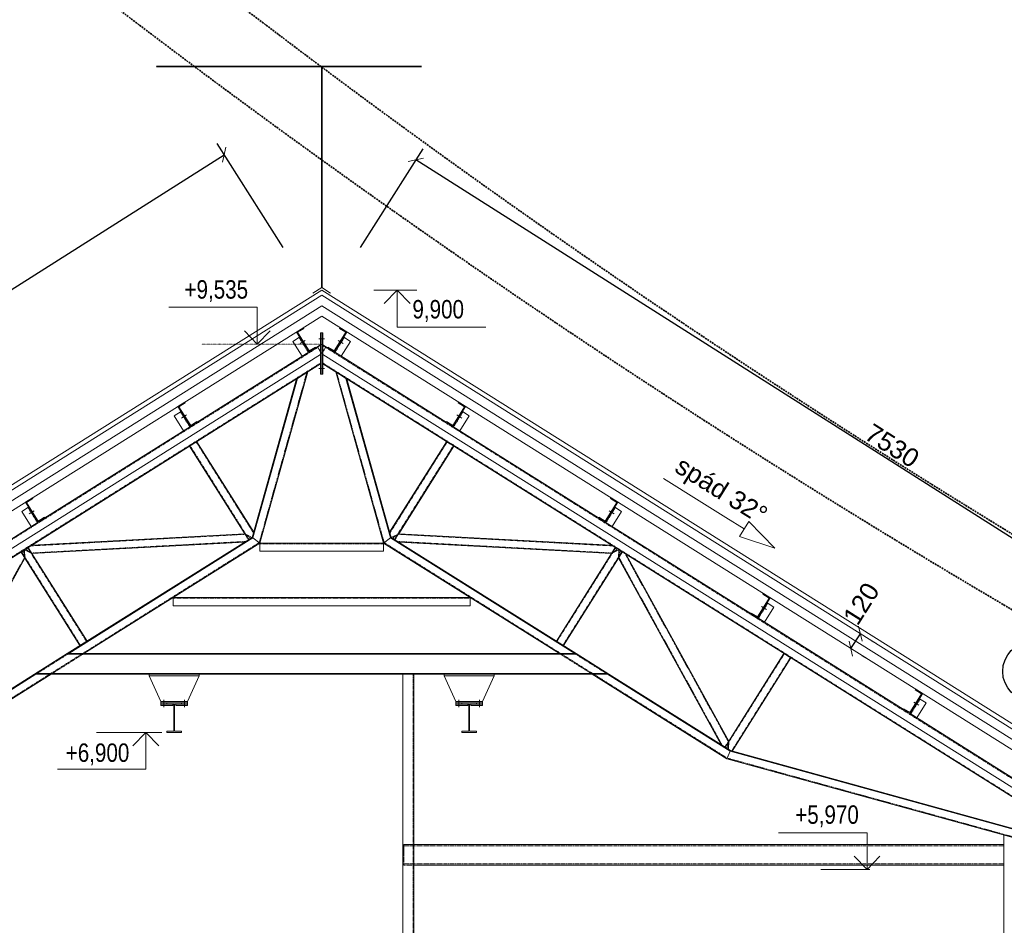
# Model space of a CAD drawing. Header units: millimetres. Extents: x -304119 to 197109, y 7818 to 249585.
# Tile 25 of 42: x -164897 to -158222, y 135676 to 141820. Entities that reach past the tile are written whole.
import ezdxf
from ezdxf import colors
from ezdxf.entities.mleader import LeaderData, LeaderLine
from ezdxf.enums import TextEntityAlignment as Align
from ezdxf.math import Vec2, Vec3

# ---------------------------------------------------------------- set-up
doc = ezdxf.new("R2010")
doc.units = ezdxf.units.MM
doc.set_wipeout_variables(frame=1)
for name, pattern in [('ACAD_ISO10W100', [18, 12, -3, 0, -3]), ('BOURANI', [8.89, 2.54, -6.35]), ('Dashed', [19.05, 12.7, -6.35]), ('DOT', [6.35, 0, -6.35]), ('DXK_LINE_DOT2', [3.9198, 1.9599, -1.9599])]:
    doc.linetypes.add(name, pattern=pattern)
doc.layers.get('Defpoints').update_dxf_attribs({"color": 252, "lineweight": 5})
for name, color, linetype, lineweight in [('CKBOURANI', 252, 'BOURANI', 5), ('CKBUBLINY', 252, 'Continuous', 5), ('CKBUBLINY_POPIS', 252, 'Continuous', 5), ('CKIZOLACE', 252, 'Continuous', 5), ('CKKOTY', 252, 'Continuous', 5), ('CKKOTY_VYS', 252, 'Continuous', 5), ('CKSTENY_REZ', 252, 'Continuous', 5), ('CKSYMBOLY', 252, 'Continuous', 5), ('CKTEXTY_MALE', 252, 'Continuous', 5), ('CSPROFILY_REZY', 252, 'Continuous', 5), ('EL_BleskUz - bleskozvod', 3, 'ACAD_ISO10W100', 35)]:
    doc.layers.add(name, color=color, linetype=linetype, lineweight=lineweight)
doc.layers.add('CKNETISK', color=252, linetype='Continuous', lineweight=5, plot=False)
doc.styles.get("Standard").update_dxf_attribs({"font": 'arial.ttf'})
doc.linetypes.add('IZOLACE_TEPELNA_OS', pattern='A,0.001,[220,CADKON.SHX,S=0.05,R=0,X=0,Y=0],-1,[220,CADKON.SHX,S=0.05,R=180,X=1,Y=0],-1', length=2.001)
doc.dimstyles.new('CADKON', dxfattribs={"dimscale": 50, "dimtxt": 2.5, "dimasz": 2.5, "dimexe": 1.8, "dimexo": 5, "dimgap": 0.6, "dimtad": 1, "dimrnd": 1, "dimtxsty": 'Standard', "dimblk1": 'OBLIQUE', "dimblk2": 'OBLIQUE', "dimsah": 1, "dimcen": 2.5, "dimadec": 1, "dimazin": 2, "dimtfac": 1, "dimtdec": 4, "dimtix": 1, "dimtmove": 2, "dimatfit": 3, "dimldrblk": 'OPEN30', "dimfxl": 5, "dimfxlon": 1, "dimtfill": 1, "dimtolj": 1, "dimarcsym": 0})

# ---------------------------------------------------------------- blocks, each defined once
blk = doc.blocks.new('CK2D_HEIGHTDIM_3973A532-89AA-47E9-8A0B-25716C706F7F')
at = {"color": 0, "linetype": 'ByBlock', "lineweight": -2, "transparency": 16777216}
blk.add_lwpolyline([(-1.75, 1.8), (0, 0), (1.75, 1.8), (0, 0), (0, 5), (12, 5)], dxfattribs=at)
at = {"color": 0, "linetype": 'ByBlock', "lineweight": -2, "transparency": 16777216, "width": 0.8}
blk.add_attdef('VÝŠKA', text='', height=2.5, dxfattribs=at).set_placement((-1.25, 5.8), align=Align.BOTTOM_RIGHT)
at = {"color": 0, "linetype": 'ByBlock', "lineweight": -2, "transparency": 16777216, "width": 0.8, "flags": 8}
blk.add_attdef('OZNAČENIE', text='', height=2.5, dxfattribs=at).set_placement((-1.25, 4.2), align=Align.TOP_RIGHT)
at = {"layer": 'CKNETISK', "width": 0.8, "flags": 8}
blk.add_attdef('ZAOKRÚHĽOVANIE', text='', height=2.5, dxfattribs=at).set_placement((-13.25, 5.8), align=Align.BOTTOM_RIGHT)
blk = doc.blocks.new('*U14')
at = {"color": 0, "linetype": 'ByBlock', "lineweight": -2}
for p, q in [((-445.1, 0), (-159.1, 0)), ((201.6, 0), (53, 0)), ((445.1, 0), (201.6, 59.9)), ((201.6, 59.9), (201.6, -59.9)), ((445.1, 0), (201.6, -59.9)), ((-159.1, 0), (53, 0))]:
    blk.add_line(p, q, dxfattribs=at)
at = {"color": 0, "linetype": 'Continuous', "lineweight": -2, "flags": 8}
blk.add_attdef('SPÁD', text='', height=100, dxfattribs=at).set_placement((4.3, 80), align=Align.CENTER)
blk = doc.blocks.new('_OBLIQUE')
at = {"color": 0, "linetype": 'ByBlock'}
blk.add_line((-0.5, -0.5), (0.5, 0.5), dxfattribs=at)
blk = doc.blocks.new('*D44')
at = {"layer": 'CKKOTY', "color": 0, "lineweight": -2, "transparency": 16777216}
for p, q in [((-163111.1, 140275.6), (-163558.6, 140980.3)), ((-169866.8, 136867.3), (-163510.4, 140904.3)), ((-169467.6, 136238.6), (-169915.1, 136943.2))]:
    blk.add_line(p, q, dxfattribs=at)
at = {"layer": 'Defpoints', "color": 0, "transparency": 16777216}
for p in [(-163510.4, 140904.3), (-162896.7, 139938), (-169253.1, 135900.9)]:
    blk.add_point(p, dxfattribs=at)
at = {"layer": 'CKKOTY', "color": 0, "lineweight": -2, "transparency": 16777216, "xscale": 75, "yscale": 75, "zscale": 75}
for p, rotation in [((-163510.4, 140904.3), 32.419910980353), ((-169866.8, 136867.3), 212.419910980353)]:
    blk.add_blockref('_OBLIQUE', p, dxfattribs=dict(at, rotation=rotation))
at = {"layer": 'CKKOTY', "color": 0, "lineweight": 5, "transparency": 16777216, "insert": (-166738.9, 138965), "char_height": 125, "attachment_point": 5, "rotation": 32.41991}
blk.add_mtext('\\A1;7530', dxfattribs=at)
blk = doc.blocks.new('_Dot')
at = {"color": 0, "lineweight": -2}
blk.add_line((-0.5, 0), (-1, 0), dxfattribs=at)
at = {"color": 0, "const_width": 0.5}
blk.add_lwpolyline([(-0.25, 0, 1), (0.25, 0, 1)], format="xyb", close=True, dxfattribs=at)
blk = doc.blocks.new('CK2D_HEIGHTDIM_E7E90077-A346-4FA0-BE6B-16243E22FE2E')
at = {"color": 0, "linetype": 'ByBlock', "lineweight": -2, "transparency": 16777216}
blk.add_lwpolyline([(-1.75, 1.8), (0, 0), (1.75, 1.8), (0, 0), (0, 5), (12, 5)], dxfattribs=at)
at = {"color": 0, "linetype": 'ByBlock', "lineweight": -2, "transparency": 16777216, "width": 0.8}
blk.add_attdef('VÝŠKA', text='', height=2.5, dxfattribs=at).set_placement((1.25, 5.8), align=Align.BOTTOM_LEFT)
at = {"color": 0, "linetype": 'ByBlock', "lineweight": -2, "transparency": 16777216, "width": 0.8, "flags": 8}
blk.add_attdef('OZNAČENIE', text='', height=2.5, dxfattribs=at).set_placement((1.25, 4.2), align=Align.TOP_LEFT)
at = {"layer": 'CKNETISK', "width": 0.8, "flags": 8}
blk.add_attdef('ZAOKRÚHĽOVANIE', text='', height=2.5, dxfattribs=at).set_placement((13.25, 5.8), align=Align.BOTTOM_LEFT)
blk = doc.blocks.new('CK2D_HEIGHTDIM_E101111F-5637-4D3B-B104-BAC278A7319C')
at = {"color": 0, "linetype": 'ByBlock', "lineweight": -2, "transparency": 16777216}
blk.add_lwpolyline([(-1.75, -1.8), (0, 0), (1.75, -1.8), (0, 0), (0, -5), (12, -5)], dxfattribs=at)
at = {"color": 0, "linetype": 'ByBlock', "lineweight": -2, "transparency": 16777216, "width": 0.8}
blk.add_attdef('VÝŠKA', text='', height=2.5, dxfattribs=at).set_placement((1.25, -4.2), align=Align.BOTTOM_LEFT)
at = {"color": 0, "linetype": 'ByBlock', "lineweight": -2, "transparency": 16777216, "width": 0.8, "flags": 8}
blk.add_attdef('OZNAČENIE', text='', height=2.5, dxfattribs=at).set_placement((1.25, -5.8), align=Align.TOP_LEFT)
at = {"layer": 'CKNETISK', "width": 0.8, "flags": 8}
blk.add_attdef('ZAOKRÚHĽOVANIE', text='', height=2.5, dxfattribs=at).set_placement((13.25, -4.2), align=Align.BOTTOM_LEFT)
blk = doc.blocks.new('*D45')
at = {"layer": 'CKKOTY', "color": 0, "lineweight": -2, "transparency": 16777216}
for p, q in [((-162587.3, 140275.4), (-162162.1, 140944.9)), ((-155853.9, 136831.9), (-162210.3, 140868.9)), ((-156230.8, 136238.4), (-155805.6, 136907.9))]:
    blk.add_line(p, q, dxfattribs=at)
at = {"layer": 'Defpoints', "color": 0, "transparency": 16777216}
for p in [(-162210.3, 140868.9), (-162801.7, 139937.8), (-156445.3, 135900.7)]:
    blk.add_point(p, dxfattribs=at)
at = {"layer": 'CKKOTY', "color": 0, "lineweight": -2, "transparency": 16777216, "xscale": 75, "yscale": 75, "zscale": 75}
for p, rotation in [((-162210.3, 140868.9), 147.580089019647), ((-155853.9, 136831.9), 327.580089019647)]:
    blk.add_blockref('_OBLIQUE', p, dxfattribs=dict(at, rotation=rotation))
at = {"layer": 'CKKOTY', "color": 0, "lineweight": 5, "transparency": 16777216, "insert": (-158981.8, 138929.6), "char_height": 125, "attachment_point": 5, "rotation": 327.58009}
blk.add_mtext('\\A1;7530', dxfattribs=at)
blk = doc.blocks.new('*D46')
at = {"layer": 'CKKOTY', "color": 0, "lineweight": -2, "transparency": 16777216}
for p, q in [((-159261.5, 137553), (-159197.6, 137654.6)), ((-159090.2, 137587), (-159121.4, 137606.7)), ((-159154.1, 137485.4), (-159185.3, 137505.1))]:
    blk.add_line(p, q, dxfattribs=at)
at = {"layer": 'Defpoints', "color": 0, "transparency": 16777216}
for p in [(-159428.8, 137799.9), (-159492.7, 137698.3), (-159197.6, 137654.6)]:
    blk.add_point(p, dxfattribs=at)
at = {"layer": 'CKKOTY', "color": 0, "lineweight": -2, "transparency": 16777216, "xscale": 75, "yscale": 75, "zscale": 75}
for p, rotation in [((-159197.6, 137654.6), 57.84525800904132), ((-159261.5, 137553), 237.8452580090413)]:
    blk.add_blockref('_OBLIQUE', p, dxfattribs=dict(at, rotation=rotation))
at = {"layer": 'CKKOTY', "color": 0, "lineweight": 5, "transparency": 16777216, "insert": (-159191.1, 137858.3), "char_height": 125, "attachment_point": 5, "rotation": 57.84526}
blk.add_mtext('\\A1;120', dxfattribs=at)
blk = doc.blocks.new('CK_BUBBLE_1_0_0_W_638F085E-B139-4290-94B1-B52A7F8E6AF8')
at = {"color": 0, "linetype": 'DOT', "transparency": 16777216}
blk.add_wipeout([(1, 0), (1, 0.031), (0.998, 0.062), (0.996, 0.092), (0.992, 0.123), (0.988, 0.153), (0.983, 0.184), (0.977, 0.214), (0.97, 0.244), (0.962, 0.274), (0.953, 0.303), (0.943, 0.332), (0.932, 0.361), (0.921, 0.39), (0.908, 0.418), (0.895, 0.446), (0.881, 0.473), (0.866, 0.5), (0.85, 0.526), (0.834, 0.552), (0.816, 0.578), (0.798, 0.603), (0.779, 0.627), (0.759, 0.651), (0.739, 0.674), (0.718, 0.696), (0.696, 0.718), (0.674, 0.739), (0.651, 0.759), (0.627, 0.779), (0.603, 0.798), (0.578, 0.816), (0.552, 0.834), (0.526, 0.85), (0.5, 0.866), (0.473, 0.881), (0.446, 0.895), (0.418, 0.908), (0.39, 0.921), (0.361, 0.932), (0.332, 0.943), (0.303, 0.953), (0.274, 0.962), (0.244, 0.97), (0.214, 0.977), (0.184, 0.983), (0.153, 0.988), (0.123, 0.992), (0.092, 0.996), (0.062, 0.998), (0.031, 1), (0, 1), (-0.031, 1), (-0.062, 0.998), (-0.092, 0.996), (-0.123, 0.992), (-0.153, 0.988), (-0.184, 0.983), (-0.214, 0.977), (-0.244, 0.97), (-0.274, 0.962), (-0.303, 0.953), (-0.332, 0.943), (-0.361, 0.932), (-0.39, 0.921), (-0.418, 0.908), (-0.446, 0.895), (-0.473, 0.881), (-0.5, 0.866), (-0.526, 0.85), (-0.552, 0.834), (-0.578, 0.816), (-0.603, 0.798), (-0.627, 0.779), (-0.651, 0.759), (-0.674, 0.739), (-0.696, 0.718), (-0.718, 0.696), (-0.739, 0.674), (-0.759, 0.651), (-0.779, 0.627), (-0.798, 0.603), (-0.816, 0.578), (-0.834, 0.552), (-0.85, 0.526), (-0.866, 0.5), (-0.881, 0.473), (-0.895, 0.446), (-0.908, 0.418), (-0.921, 0.39), (-0.932, 0.361), (-0.943, 0.332), (-0.953, 0.303), (-0.962, 0.274), (-0.97, 0.244), (-0.977, 0.214), (-0.983, 0.184), (-0.988, 0.153), (-0.992, 0.123), (-0.996, 0.092), (-0.998, 0.062), (-1, 0.031), (-1, 0), (-1, -0.031), (-0.998, -0.062), (-0.996, -0.092), (-0.992, -0.123), (-0.988, -0.153), (-0.983, -0.184), (-0.977, -0.214), (-0.97, -0.244), (-0.962, -0.274), (-0.953, -0.303), (-0.943, -0.332), (-0.932, -0.361), (-0.921, -0.39), (-0.908, -0.418), (-0.895, -0.446), (-0.881, -0.473), (-0.866, -0.5), (-0.85, -0.526), (-0.834, -0.552), (-0.816, -0.578), (-0.798, -0.603), (-0.779, -0.627), (-0.759, -0.651), (-0.739, -0.674), (-0.718, -0.696), (-0.696, -0.718), (-0.674, -0.739), (-0.651, -0.759), (-0.627, -0.779), (-0.603, -0.798), (-0.578, -0.816), (-0.552, -0.834), (-0.526, -0.85), (-0.5, -0.866), (-0.473, -0.881), (-0.446, -0.895), (-0.418, -0.908), (-0.39, -0.921), (-0.361, -0.932), (-0.332, -0.943), (-0.303, -0.953), (-0.274, -0.962), (-0.244, -0.97), (-0.214, -0.977), (-0.184, -0.983), (-0.153, -0.988), (-0.123, -0.992), (-0.092, -0.996), (-0.062, -0.998), (-0.031, -1), (0, -1), (0.031, -1), (0.062, -0.998), (0.092, -0.996), (0.123, -0.992), (0.153, -0.988), (0.184, -0.983), (0.214, -0.977), (0.244, -0.97), (0.274, -0.962), (0.303, -0.953), (0.332, -0.943), (0.361, -0.932), (0.39, -0.921), (0.418, -0.908), (0.446, -0.895), (0.473, -0.881), (0.5, -0.866), (0.526, -0.85), (0.552, -0.834), (0.578, -0.816), (0.603, -0.798), (0.627, -0.779), (0.651, -0.759), (0.674, -0.739), (0.696, -0.718), (0.718, -0.696), (0.739, -0.674), (0.759, -0.651), (0.779, -0.627), (0.798, -0.603), (0.816, -0.578), (0.834, -0.552), (0.85, -0.526), (0.866, -0.5), (0.881, -0.473), (0.895, -0.446), (0.908, -0.418), (0.921, -0.39), (0.932, -0.361), (0.943, -0.332), (0.953, -0.303), (0.962, -0.274), (0.97, -0.244), (0.977, -0.214), (0.983, -0.184), (0.988, -0.153), (0.992, -0.123), (0.996, -0.092), (0.998, -0.062), (1, -0.031)], dxfattribs=at)
at = {"color": 0, "linetype": 'ByBlock', "lineweight": -2, "transparency": 16777216}
blk.add_circle((0, 0), 1, dxfattribs=at)
at = {"layer": 'CKBUBLINY_POPIS', "linetype": 'ByBlock', "lineweight": -2, "transparency": 16777216, "width": 0.8}
blk.add_attdef('NUM1', text='', height=0.625, dxfattribs=at).set_placement((0, 0), align=Align.MIDDLE_CENTER)
blk = doc.blocks.new('_DotSmall')
at = {"color": 0, "const_width": 0.5}
blk.add_lwpolyline([(-0.0625, 0, 1), (0.0625, 0, 1)], format="xyb", close=True, dxfattribs=at)

msp = doc.modelspace()

# ---------------------------------------------------------------- linework, layer by layer
at = {"color": 252, "linetype": 'Continuous', "lineweight": 5}
for p, q in [((-162829.35009, 139654.62076), (-162869.35009, 139654.62076)), ((-162994.46635, 139622.69793), (-162960.6018, 139643.98624)), ((-162704.23383, 139622.69793), (-162738.09838, 139643.98624)), ((-162829.35009, 139454.62076), (-162869.35009, 139454.62076)), ((-163019.68799, 139382.56704), (-163013.39143, 139386.52541)), ((-163013.39143, 139386.52541), (-162944.12919, 139430.06756)), ((-162754.571, 139430.06756), (-162685.30876, 139386.52541)), ((-162685.30876, 139386.52541), (-162679.01219, 139382.56704)), ((-163798.74949, 139117.10061), (-163764.88493, 139138.38892)), ((-161899.9507, 139117.10061), (-161933.81525, 139138.38892)), ((-164831.61835, 138467.80722), (-164797.7538, 138489.09553)), ((-160867.08184, 138467.80722), (-160900.94639, 138489.09553)), ((-159834.21297, 137818.51382), (-159868.07753, 137839.80213)), ((-163919.34674, 137206.09076), (-163919.34674, 137156.09076)), ((-163919.34674, 137206.09076), (-163919.34674, 137156.09076)), ((-163779.35344, 137206.09076), (-163779.35344, 137156.09076)), ((-163779.35344, 137206.09076), (-163779.35344, 137156.09076)), ((-158801.34411, 137169.22043), (-158835.20866, 137190.50874))]:
    msp.add_line(p, q, dxfattribs=at)
at = {"color": 252, "linetype": 'DXK_LINE_DOT2', "lineweight": 5}
for p, q in [((-162763.74272, 139565.61298), (-162699.8778, 139667.20664)), ((-161959.45959, 139060.01566), (-161895.59467, 139161.60932)), ((-162002.39319, 138957.20615), (-161954.13677, 138926.86941)), ((-160926.59073, 138410.72227), (-160862.7258, 138512.31593)), ((-162378.97292, 138308.04647), (-162353.30743, 138291.91168)), ((-159893.72187, 137761.42887), (-159829.85694, 137863.02253)), ((-164440.06499, 137603.76803), (-164488.32141, 137573.43129)), ((-161210.37877, 137573.43129), (-161258.63519, 137603.76803)), ((-159716.56196, 137520.20386), (-159716.53587, 137520.24536)), ((-159716.53587, 137520.24536), (-159668.27945, 137489.90862)), ((-159668.30552, 137489.86715), (-159668.27945, 137489.90862)), ((-160077.88882, 136861.51326), (-160115.70654, 136885.28763))]:
    msp.add_line(p, q, dxfattribs=at)
at = {"layer": 'CKBOURANI', "color": 252, "lineweight": 5, "ltscale": 0.2}
msp.add_line((-162849.41191, 139619.62076), (-163662.87696, 139619.62076), dxfattribs=at)
at = {"layer": 'CKIZOLACE', "color": 252, "linetype": 'IZOLACE_TEPELNA_OS', "lineweight": 5, "ltscale": 1.75}
for q in [(-169237.65528, 135863.40043), (-156461.0449, 135863.40043)]:
    msp.add_line((-162849.35009, 139879.28716), q, dxfattribs=at)
at = {"layer": 'CKKOTY_VYS', "color": 252, "lineweight": 5}
for p, q in [((-162205.04953, 139984.61982), (-162496.3223, 139984.61982)), ((-164375.71364, 136984.59076), (-163932.55631, 136984.59076)), ((-159133.89542, 136054.62076), (-159465.29745, 136054.62076))]:
    msp.add_line(p, q, dxfattribs=at)
at = {"layer": 'CKSTENY_REZ', "color": 252, "lineweight": 5}
for p, q in [((-162909.69161, 139965.27053), (-162849.35009, 140003.20308)), ((-162789.00857, 139965.27053), (-162849.35009, 140003.20308)), ((-162849.35009, 139950.15773), (-169269.58775, 135914.19726)), ((-162849.35009, 139950.15773), (-156429.11244, 135914.19726)), ((-162849.35009, 139808.4166), (-168224.35009, 136429.52493)), ((-162849.35009, 139808.4166), (-157474.35009, 136429.52493))]:
    msp.add_line(p, q, dxfattribs=at)
at = {"layer": 'CSPROFILY_REZY', "color": 252, "lineweight": 5}
for p, q in [((-162849.35009, 139985.59301), (-169285.55398, 135939.59567)), ((-162849.35009, 139985.59301), (-156413.14621, 135939.59567)), ((-162973.54693, 139730.34261), (-163020.11069, 139701.07119)), ((-163013.21659, 139699.49916), (-162970.8859, 139726.10954)), ((-162970.8859, 139726.10954), (-162973.54693, 139730.34261)), ((-162725.15325, 139730.34261), (-162727.81429, 139726.10954)), ((-162727.81429, 139726.10954), (-162685.4836, 139699.49916)), ((-162678.58949, 139701.07119), (-162725.15325, 139730.34261)), ((-163045.38615, 139637.93521), (-162998.82239, 139667.20664)), ((-163020.11069, 139701.07119), (-162934.95746, 139565.61298)), ((-162933.38543, 139572.50709), (-163013.21659, 139699.49916)), ((-162829.35009, 139654.62076), (-162869.35009, 139654.62076)), ((-162849.35009, 139694.62076), (-162857.35009, 139694.62076)), ((-162857.35009, 139694.62076), (-162857.35009, 139414.62076)), ((-162841.35009, 139694.62076), (-162849.35009, 139694.62076)), ((-162849.35009, 139694.62076), (-162849.35009, 139414.62076)), ((-162841.35009, 139694.62076), (-162841.35009, 139414.62076)), ((-162685.4836, 139699.49916), (-162765.31475, 139572.50709)), ((-162763.74272, 139565.61298), (-162678.58949, 139701.07119)), ((-162653.31404, 139637.93521), (-162699.8778, 139667.20664)), ((-163045.38615, 139637.93521), (-162981.52122, 139536.34155)), ((-162994.46635, 139622.69793), (-162960.6018, 139643.98624)), ((-162934.95746, 139565.61298), (-162888.3937, 139594.8844)), ((-162891.05474, 139599.11747), (-162933.38543, 139572.50709)), ((-162888.3937, 139594.8844), (-162891.05474, 139599.11747)), ((-162857.35009, 139614.55264), (-162888.46241, 139594.99369)), ((-162857.35009, 139614.55264), (-162849.35009, 139619.5819)), ((-162841.35009, 139614.55264), (-162849.35009, 139619.5819)), ((-162841.35009, 139614.55264), (-162810.23778, 139594.99369)), ((-162807.64544, 139599.11747), (-162810.30648, 139594.8844)), ((-162810.30648, 139594.8844), (-162763.74272, 139565.61298)), ((-162810.23778, 139594.99369), (-162763.67455, 139565.72142)), ((-162765.31475, 139572.50709), (-162807.64544, 139599.11747)), ((-162704.23383, 139622.69793), (-162738.09838, 139643.98624)), ((-162717.17896, 139536.34155), (-162653.31404, 139637.93521)), ((-162857.35009, 139549.58722), (-167876.40605, 136394.32578)), ((-162935.02563, 139565.72142), (-163692.73635, 139089.38176)), ((-157822.28909, 136394.32261), (-162841.35009, 139549.58722)), ((-162763.67455, 139565.72142), (-162005.96383, 139089.38176)), ((-162857.35009, 139484.62179), (-167847.1388, 136347.7594)), ((-162829.35009, 139454.62076), (-162869.35009, 139454.62076)), ((-157851.56139, 136347.7594), (-162841.35009, 139484.62179)), ((-163019.68799, 139382.56704), (-163319.72728, 138308.04642)), ((-163315.43085, 138304.84179), (-163013.39143, 139386.52541)), ((-162944.12919, 139430.06756), (-163268.17009, 138269.59076)), ((-162849.35009, 139414.62076), (-162857.35009, 139414.62076)), ((-162841.35009, 139414.62076), (-162849.35009, 139414.62076)), ((-162754.571, 139430.06756), (-162430.53009, 138269.59076)), ((-162685.30876, 139386.52541), (-162383.26934, 138304.84179)), ((-162685.30876, 139386.52541), (-162383.26934, 138304.84179)), ((-162679.01219, 139382.56704), (-162378.9729, 138308.04642)), ((-163777.83007, 139224.7453), (-163824.39383, 139195.47387)), ((-163824.39383, 139195.47387), (-163739.24059, 139060.01566)), ((-163817.49972, 139193.90184), (-163775.16903, 139220.51223)), ((-163737.66856, 139066.90977), (-163817.49972, 139193.90184)), ((-163775.16903, 139220.51223), (-163777.83007, 139224.7453)), ((-161881.20047, 139193.90184), (-161961.03162, 139066.90977)), ((-161959.45959, 139060.01566), (-161874.30636, 139195.47387)), ((-161920.87012, 139224.7453), (-161923.53116, 139220.51223)), ((-161923.53116, 139220.51223), (-161881.20047, 139193.90184)), ((-161874.30636, 139195.47387), (-161920.87012, 139224.7453)), ((-163849.66928, 139132.3379), (-163803.10552, 139161.60932)), ((-163849.66928, 139132.3379), (-163785.80435, 139030.74424)), ((-163798.74949, 139117.10061), (-163764.88493, 139138.38892)), ((-161899.9507, 139117.10061), (-161933.81525, 139138.38892)), ((-161912.89583, 139030.74424), (-161849.03091, 139132.3379)), ((-161849.03091, 139132.3379), (-161895.59467, 139161.60932)), ((-163739.29958, 139060.10949), (-164725.59342, 138440.0696)), ((-163739.24059, 139060.01566), (-163692.67683, 139089.28709)), ((-163695.33787, 139093.52015), (-163737.66856, 139066.90977)), ((-163692.67683, 139089.28709), (-163695.33787, 139093.52015)), ((-162003.36231, 139093.52015), (-162006.02335, 139089.28709)), ((-162006.02335, 139089.28709), (-161959.45959, 139060.01566)), ((-161961.03162, 139066.90977), (-162003.36231, 139093.52015)), ((-160973.10677, 138440.0696), (-161959.40061, 139060.10949)), ((-163744.56342, 138926.86941), (-163371.17213, 138332.91875)), ((-163310.03323, 138342.76342), (-163696.30699, 138957.20615)), ((-162388.66696, 138342.76342), (-162002.39319, 138957.20615)), ((-161954.13677, 138926.86941), (-162327.52805, 138332.91875)), ((-164882.53814, 138483.0445), (-164835.97438, 138512.31593)), ((-164810.69893, 138575.4519), (-164857.26269, 138546.18048)), ((-164857.26269, 138546.18048), (-164772.10946, 138410.72227)), ((-164850.36858, 138544.60845), (-164808.03789, 138571.21883)), ((-164770.53743, 138417.61637), (-164850.36858, 138544.60845)), ((-164808.03789, 138571.21883), (-164810.69893, 138575.4519)), ((-160848.3316, 138544.60845), (-160928.16276, 138417.61637)), ((-160926.59073, 138410.72227), (-160841.4375, 138546.18048)), ((-160888.00126, 138575.4519), (-160890.6623, 138571.21883)), ((-160890.6623, 138571.21883), (-160848.3316, 138544.60845)), ((-160841.4375, 138546.18048), (-160888.00126, 138575.4519)), ((-160816.16204, 138483.0445), (-160862.7258, 138512.31593)), ((-164882.53814, 138483.0445), (-164818.67322, 138381.45084)), ((-164831.61835, 138467.80722), (-164797.7538, 138489.09553)), ((-164728.20673, 138444.22676), (-164770.53743, 138417.61637)), ((-164725.5457, 138439.99369), (-164728.20673, 138444.22676)), ((-160970.49345, 138444.22676), (-160973.15449, 138439.99369)), ((-160928.16276, 138417.61637), (-160970.49345, 138444.22676)), ((-160867.08184, 138467.80722), (-160900.94639, 138489.09553)), ((-160880.02697, 138381.45084), (-160816.16204, 138483.0445)), ((-164772.15664, 138410.79733), (-165758.45048, 137790.75744)), ((-164772.10946, 138410.72227), (-164725.5457, 138439.99369)), ((-160973.15449, 138439.99369), (-160926.59073, 138410.72227)), ((-159940.2497, 137790.75744), (-160926.54354, 138410.79733)), ((-163371.17213, 138332.91875), (-164813.63203, 138254.79271)), ((-162377.43564, 138307.08005), (-162327.52805, 138332.91875)), ((-162327.52805, 138332.91875), (-160885.06815, 138254.79271)), ((-164813.63203, 138254.79271), (-164863.33865, 138223.54433)), ((-164813.45627, 138197.71869), (-163370.94826, 138275.84733)), ((-163319.72728, 138308.04642), (-164573.96967, 137519.59076)), ((-163315.43058, 138304.84158), (-164564.57485, 137519.59076)), ((-163268.16675, 138269.5884), (-164461.23173, 137519.59076)), ((-163315.43058, 138304.84158), (-163268.16675, 138269.5884)), ((-163268.17009, 138269.59076), (-163268.17009, 138214.59076)), ((-162430.53009, 138269.59076), (-163268.17009, 138269.59076)), ((-162383.2696, 138304.84158), (-162430.53343, 138269.5884)), ((-161237.46845, 137519.59076), (-162430.53343, 138269.5884)), ((-162430.53009, 138269.59076), (-162383.26934, 138304.84179)), ((-162430.53009, 138214.59076), (-162430.53009, 138269.59076)), ((-162383.2696, 138304.84158), (-162378.9729, 138308.04642)), ((-161134.12534, 137519.59076), (-162383.2696, 138304.84158)), ((-161134.12534, 137519.59076), (-162383.2696, 138304.84158)), ((-162383.26934, 138304.84179), (-162378.9729, 138308.04642)), ((-162378.9729, 138308.04642), (-161124.73051, 137519.59076)), ((-162327.75193, 138275.84733), (-160885.24391, 138197.71869)), ((-164913.07211, 138192.27907), (-164879.73284, 138213.23802)), ((-164887.49207, 138208.38901), (-164839.23565, 138238.72575)), ((-164887.49207, 138208.38901), (-164861.71354, 138167.38329)), ((-164863.36386, 138223.55738), (-164882.40137, 138211.56043)), ((-164879.73284, 138213.23802), (-164876.85316, 138215.05343)), ((-164876.85316, 138215.05343), (-164872.59733, 138217.7527)), ((-164876.85316, 138215.05343), (-164870.88194, 138209.87652)), ((-164870.88194, 138209.87652), (-164866.71134, 138197.99814)), ((-164866.71134, 138197.99814), (-164866.4962, 138190.67515)), ((-164866.4962, 138190.67515), (-164864.96016, 138184.68085)), ((-164864.96016, 138184.68085), (-164864.71185, 138176.22886)), ((-164863.36303, 138223.52901), (-164863.36386, 138223.55738)), ((-164863.36303, 138223.52901), (-164863.36386, 138223.55738)), ((-164863.36303, 138223.52901), (-164861.71354, 138167.38329)), ((-164863.33865, 138223.54433), (-164813.45627, 138197.71869)), ((-164849.85171, 138232.02298), (-164847.77596, 138224.40165)), ((-164847.77596, 138224.40165), (-164838.87931, 138215.49402)), ((-164839.23565, 138238.72575), (-164813.45627, 138197.71869)), ((-164832.37323, 138212.12562), (-164838.87931, 138215.49402)), ((-164827.63713, 138208.14289), (-164832.37323, 138212.12562)), ((-164820.128, 138204.25519), (-164827.63713, 138208.14289)), ((-164819.15746, 138203.28345), (-164820.128, 138204.25519)), ((-164815.89166, 138201.59265), (-164819.15746, 138203.28345)), ((-164813.45627, 138197.71869), (-164440.06499, 137603.76803)), ((-163268.17009, 138214.59076), (-162430.53009, 138214.59076)), ((-160885.24391, 138197.71869), (-161258.63519, 137603.76803)), ((-160859.46453, 138238.72575), (-160885.24391, 138197.71869)), ((-160885.24391, 138197.71869), (-160835.36153, 138223.54433)), ((-160882.80852, 138201.59265), (-160879.54272, 138203.28345)), ((-160879.54272, 138203.28345), (-160878.57218, 138204.25519)), ((-160878.57218, 138204.25519), (-160871.06305, 138208.14289)), ((-160871.06305, 138208.14289), (-160866.32696, 138212.12562)), ((-160866.32696, 138212.12562), (-160859.82088, 138215.49402)), ((-160850.92422, 138224.40165), (-160859.82088, 138215.49402)), ((-160848.84847, 138232.02298), (-160850.92422, 138224.40165)), ((-160835.33715, 138223.52901), (-160836.98665, 138167.38329)), ((-160811.20811, 138208.38901), (-160836.98665, 138167.38329)), ((-160835.33715, 138223.52901), (-160835.33632, 138223.55738)), ((-160835.33715, 138223.52901), (-160835.33632, 138223.55738)), ((-160833.74002, 138184.68085), (-160833.98833, 138176.22886)), ((-160832.20399, 138190.67515), (-160833.74002, 138184.68085)), ((-160831.98885, 138197.99814), (-160832.20399, 138190.67515)), ((-160827.81824, 138209.87652), (-160831.98885, 138197.99814)), ((-160821.84702, 138215.05343), (-160827.81824, 138209.87652)), ((-160089.928, 136926.29336), (-160785.62807, 138192.27907)), ((-165557.43893, 136901.35149), (-164861.71354, 138167.38329)), ((-164864.71185, 138176.22886), (-164864.25688, 138174.93304)), ((-164864.25688, 138174.93304), (-164864.14889, 138171.25718)), ((-164861.71354, 138167.38329), (-164488.32141, 137573.43129)), ((-160836.98665, 138167.38329), (-161210.37877, 137573.43129)), ((-160836.98665, 138167.38329), (-160141.26125, 136901.35149)), ((-160834.4433, 138174.93304), (-160834.5513, 138171.25718)), ((-160833.98833, 138176.22886), (-160834.4433, 138174.93304)), ((-159855.13239, 137926.15851), (-159857.79343, 137921.92544)), ((-159857.79343, 137921.92544), (-159815.46274, 137895.31505)), ((-159808.56863, 137896.88708), (-159855.13239, 137926.15851)), ((-163856.74009, 137899.59076), (-163856.74009, 137844.59076)), ((-161841.96009, 137899.59076), (-163856.74009, 137899.59076)), ((-163856.74009, 137844.59076), (-161841.96009, 137844.59076)), ((-161841.96009, 137844.59076), (-161841.96009, 137899.59076)), ((-159815.46274, 137895.31505), (-159895.2939, 137768.32298)), ((-159893.72187, 137761.42887), (-159808.56863, 137896.88708)), ((-159783.29318, 137833.75111), (-159829.85694, 137863.02253)), ((-159937.62459, 137794.93336), (-159940.28563, 137790.7003)), ((-159940.28563, 137790.7003), (-159893.72187, 137761.42887)), ((-159895.2939, 137768.32298), (-159937.62459, 137794.93336)), ((-159834.21297, 137818.51382), (-159868.07753, 137839.80213)), ((-159847.15811, 137732.15745), (-159783.29318, 137833.75111)), ((-158907.39264, 137141.44528), (-159893.68647, 137761.48517)), ((-164573.96967, 137519.59076), (-164796.67584, 137379.59076)), ((-161116.77672, 137514.59076), (-164581.92347, 137514.59076)), ((-161124.73051, 137519.59076), (-164573.96967, 137519.59076)), ((-164573.96967, 137519.59076), (-161124.73051, 137519.59076)), ((-161124.73051, 137519.59076), (-160902.02435, 137379.59076)), ((-159716.56196, 137520.20386), (-160089.928, 136926.29336)), ((-159668.30552, 137489.86715), (-160065.47591, 136858.09125)), ((-164796.67584, 137379.59076), (-165620.81144, 136861.51357)), ((-164787.28101, 137379.59076), (-165618.77338, 136856.88887)), ((-165596.35375, 136806.01787), (-164683.9379, 137379.59076)), ((-164796.67584, 137379.59076), (-160902.02435, 137379.59076)), ((-164019.34674, 137379.59076), (-164796.67584, 137379.59076)), ((-160909.97814, 137384.59076), (-164788.72205, 137384.59076)), ((-160909.97814, 137384.59076), (-164788.72205, 137384.59076)), ((-164019.34674, 137379.59076), (-163679.34674, 137379.59076)), ((-164019.34674, 137369.59076), (-164019.34674, 137379.59076)), ((-163679.34674, 137379.59076), (-163679.34674, 137369.59076)), ((-162019.34674, 137379.59076), (-163679.34674, 137379.59076)), ((-162299.35009, 137379.59076), (-162299.35009, 130684.62076)), ((-162224.35009, 130084.62076), (-162224.35009, 137379.59076)), ((-162019.34674, 137379.59076), (-161679.34674, 137379.59076)), ((-162019.34674, 137369.59076), (-162019.34674, 137379.59076)), ((-161679.34674, 137379.59076), (-161679.34674, 137369.59076)), ((-160902.02435, 137379.59076), (-161679.34674, 137379.59076)), ((-160102.34644, 136806.01787), (-161014.76229, 137379.59076)), ((-160079.9268, 136856.88887), (-160911.41917, 137379.59076)), ((-160079.9268, 136856.88887), (-160911.41917, 137379.59076)), ((-160077.88874, 136861.51357), (-160902.02435, 137379.59076)), ((-163679.34674, 137369.59076), (-164019.34674, 137369.59076)), ((-164019.34674, 137369.59076), (-163939.34674, 137194.59076)), ((-163759.34674, 137194.59076), (-163679.34674, 137369.59076)), ((-161679.34674, 137369.59076), (-162019.34674, 137369.59076)), ((-162019.34674, 137369.59076), (-161939.34674, 137194.59076)), ((-161759.34674, 137194.59076), (-161679.34674, 137369.59076)), ((-158782.59388, 137246.02166), (-158862.42503, 137119.02958)), ((-158860.853, 137112.13548), (-158775.69977, 137247.59369)), ((-158822.26353, 137276.86511), (-158824.92457, 137272.63204)), ((-158824.92457, 137272.63204), (-158782.59388, 137246.02166)), ((-158775.69977, 137247.59369), (-158822.26353, 137276.86511)), ((-163939.34674, 137194.59076), (-163759.34674, 137194.59076)), ((-163939.34674, 137184.59076), (-163939.34674, 137194.59076)), ((-163899.35009, 137184.59076), (-163939.34674, 137184.59076)), ((-163899.35009, 137184.59076), (-163939.34674, 137184.59076)), ((-163939.34674, 137184.59076), (-163939.34674, 137176.09076)), ((-163899.35009, 137176.09076), (-163939.34674, 137176.09076)), ((-163939.34674, 137176.09076), (-163939.34674, 137167.59076)), ((-163899.35009, 137176.09076), (-163939.34674, 137176.09076)), ((-163799.35009, 137184.59076), (-163899.35009, 137184.59076)), ((-163899.35009, 137184.59076), (-163899.35009, 137176.09076)), ((-163899.35009, 137176.09076), (-163852.15009, 137176.09076)), ((-163859.35009, 137176.09076), (-163859.35009, 137167.59076)), ((-163852.15009, 137176.09076), (-163852.15009, 136993.09076)), ((-163846.55009, 136993.09076), (-163846.55009, 137176.09076)), ((-163846.55009, 137176.09076), (-163799.35009, 137176.09076)), ((-163839.35009, 137176.09076), (-163839.35009, 137167.59076)), ((-163799.35009, 137176.09076), (-163799.35009, 137184.59076)), ((-163759.34674, 137184.59076), (-163799.35009, 137184.59076)), ((-163799.35009, 137184.59076), (-163759.35344, 137184.59076)), ((-163759.35344, 137176.09076), (-163799.35009, 137176.09076)), ((-163759.35344, 137176.09076), (-163799.35009, 137176.09076)), ((-163759.35344, 137184.59076), (-163759.35344, 137176.09076)), ((-163759.35344, 137176.09076), (-163759.35344, 137167.59076)), ((-163759.34674, 137194.59076), (-163759.34674, 137184.59076)), ((-161939.34674, 137194.59076), (-161759.34674, 137194.59076)), ((-161939.34674, 137184.59076), (-161939.34674, 137194.59076)), ((-161899.35009, 137184.59076), (-161939.34674, 137184.59076)), ((-161899.35009, 137184.59076), (-161939.34674, 137184.59076)), ((-161939.34674, 137184.59076), (-161939.34674, 137176.09076)), ((-161899.35009, 137176.09076), (-161939.34674, 137176.09076)), ((-161939.34674, 137176.09076), (-161939.34674, 137167.59076)), ((-161899.35009, 137176.09076), (-161939.34674, 137176.09076)), ((-161919.34674, 137206.09076), (-161919.34674, 137156.09076)), ((-161919.34674, 137206.09076), (-161919.34674, 137156.09076)), ((-161799.35009, 137184.59076), (-161899.35009, 137184.59076)), ((-161899.35009, 137184.59076), (-161899.35009, 137176.09076)), ((-161899.35009, 137176.09076), (-161852.15009, 137176.09076)), ((-161859.35009, 137176.09076), (-161859.35009, 137167.59076)), ((-161852.15009, 137176.09076), (-161852.15009, 136993.09076)), ((-161846.55009, 136993.09076), (-161846.55009, 137176.09076)), ((-161846.55009, 137176.09076), (-161799.35009, 137176.09076)), ((-161839.35009, 137167.59076), (-161839.35009, 137176.09076)), ((-161799.35009, 137176.09076), (-161799.35009, 137184.59076)), ((-161759.34674, 137184.59076), (-161799.35009, 137184.59076)), ((-161799.35009, 137184.59076), (-161759.35344, 137184.59076)), ((-161759.35344, 137176.09076), (-161799.35009, 137176.09076)), ((-161799.35009, 137176.09076), (-161759.35344, 137176.09076)), ((-161779.35344, 137206.09076), (-161779.35344, 137156.09076)), ((-161779.35344, 137206.09076), (-161779.35344, 137156.09076)), ((-161759.35344, 137184.59076), (-161759.35344, 137176.09076)), ((-161759.35344, 137176.09076), (-161759.35344, 137167.59076)), ((-161759.34674, 137194.59076), (-161759.34674, 137184.59076)), ((-158801.34411, 137169.22043), (-158835.20866, 137190.50874)), ((-158814.28924, 137082.86405), (-158750.42432, 137184.45771)), ((-158750.42432, 137184.45771), (-158796.98808, 137213.72914)), ((-163859.35009, 137167.59076), (-163939.34674, 137167.59076)), ((-163759.35344, 137167.59076), (-163839.35009, 137167.59076)), ((-161859.35009, 137167.59076), (-161939.34674, 137167.59076)), ((-161759.35344, 137167.59076), (-161839.35009, 137167.59076)), ((-158904.75573, 137145.63997), (-158907.41676, 137141.4069)), ((-158907.41676, 137141.4069), (-158860.853, 137112.13548)), ((-158862.42503, 137119.02958), (-158904.75573, 137145.63997)), ((-158814.28924, 137082.86405), (-158860.853, 137112.13548)), ((-157874.53557, 136492.13312), (-158860.82941, 137112.17301)), ((-163852.15009, 136993.09076), (-163899.35009, 136993.09076)), ((-163899.35009, 136993.09076), (-163899.35009, 136984.59076)), ((-163899.35009, 136984.59076), (-163799.35009, 136984.59076)), ((-163799.35009, 136993.09076), (-163846.55009, 136993.09076)), ((-163799.35009, 136984.59076), (-163799.35009, 136993.09076)), ((-161852.15009, 136993.09076), (-161899.35009, 136993.09076)), ((-161899.35009, 136993.09076), (-161899.35009, 136984.59076)), ((-161899.35009, 136984.59076), (-161799.35009, 136984.59076)), ((-161799.35009, 136993.09076), (-161846.55009, 136993.09076)), ((-161799.35009, 136984.59076), (-161799.35009, 136993.09076)), ((-160091.57832, 136870.11926), (-160089.928, 136926.29336)), ((-160079.9268, 136856.88887), (-160102.34644, 136806.01787)), ((-160079.92691, 136856.88862), (-160102.34542, 136806.01723)), ((-160100.30737, 136810.64192), (-160079.9268, 136856.88887)), ((-160077.88887, 136861.51327), (-160079.92692, 136856.8886)), ((-157809.15704, 136230.87997), (-160079.92692, 136856.8886)), ((-157809.16182, 136230.88746), (-160079.92691, 136856.88862)), ((-160077.88874, 136861.51357), (-160079.9268, 136856.88887)), ((-157813.1727, 136237.17353), (-160077.88887, 136861.51327)), ((-160065.47591, 136858.09125), (-160077.88882, 136861.51326)), ((-160102.34542, 136806.01723), (-157764.98968, 136161.65845)), ((-158224.35009, 130084.62076), (-158224.35009, 136290.10076)), ((-162291.85009, 136224.62076), (-162291.85009, 136149.62076)), ((-158224.35009, 136224.62076), (-162291.85009, 136224.62076)), ((-158224.35009, 136084.62076), (-162224.35009, 136084.62076))]:
    msp.add_line(p, q, dxfattribs=at)
at = {"layer": 'CSPROFILY_REZY', "color": 252, "linetype": 'Dashed', "lineweight": 5, "ltscale": 0.3}
for p, q in [((-162939.19053, 139562.95194), (-163003.05546, 139664.5456)), ((-162759.50965, 139562.95194), (-162695.64473, 139664.5456)), ((-163743.47366, 139057.35462), (-163807.33859, 139158.94828)), ((-161955.22652, 139057.35462), (-161891.3616, 139158.94828)), ((-164776.34252, 138408.06123), (-164840.20745, 138509.65489)), ((-160922.35766, 138408.06123), (-160858.49274, 138509.65489)), ((-159889.4888, 137758.76783), (-159825.62387, 137860.36149)), ((-158856.61993, 137109.47444), (-158792.75501, 137211.0681))]:
    msp.add_line(p, q, dxfattribs=at)
at = {"layer": 'CSPROFILY_REZY', "color": 252, "linetype": 'Dashed', "lineweight": 5, "ltscale": 0.5}
for p, q in [((-162857.35009, 139608.6467), (-168900.92377, 135809.31569)), ((-162878.62239, 139601.18397), (-162849.35009, 139554.62076)), ((-162849.35009, 139554.62076), (-162820.0778, 139601.18397)), ((-156797.77641, 135809.31569), (-162841.35009, 139608.6467)), ((-162857.35009, 139490.52774), (-168847.70146, 135724.65527)), ((-156850.99872, 135724.65527), (-162841.35009, 139490.52774)), ((-162950.42575, 139426.10918), (-163272.4665, 138272.7955)), ((-162748.27443, 139426.10918), (-162426.23369, 138272.7955)), ((-163741.177, 138928.9983), (-163342.00634, 138294.04058)), ((-163311.48638, 138337.55929), (-163699.69341, 138955.07726)), ((-162387.21381, 138337.55929), (-161999.00677, 138955.07726)), ((-161957.52318, 138928.9983), (-162356.69385, 138294.04058)), ((-163368.73674, 138329.04479), (-164820.60488, 138250.40919)), ((-163371.17213, 138332.91875), (-163345.39275, 138291.91168)), ((-163321.26454, 138307.08005), (-163371.17213, 138332.91875)), ((-163365.47094, 138327.35398), (-163368.73674, 138329.04479)), ((-163364.5004, 138326.38225), (-163365.47094, 138327.35398)), ((-163356.99127, 138322.49454), (-163364.5004, 138326.38225)), ((-163352.25518, 138318.51181), (-163356.99127, 138322.49454)), ((-163345.7491, 138315.14341), (-163352.25518, 138318.51181)), ((-163345.7491, 138315.14341), (-163336.85244, 138306.23579)), ((-163310.03323, 138342.76342), (-163319.72727, 138308.04647)), ((-162388.66696, 138342.76342), (-162378.97292, 138308.04647)), ((-162352.95109, 138315.14341), (-162361.84774, 138306.23579)), ((-162327.52805, 138332.91875), (-162353.30743, 138291.91168)), ((-162352.95109, 138315.14341), (-162346.44501, 138318.51181)), ((-162346.44501, 138318.51181), (-162341.70891, 138322.49454)), ((-162341.70891, 138322.49454), (-162334.19978, 138326.38225)), ((-162334.19978, 138326.38225), (-162333.22924, 138327.35398)), ((-162333.22924, 138327.35398), (-162329.96344, 138329.04479)), ((-162329.96344, 138329.04479), (-160878.09531, 138250.40919)), ((-163272.46355, 138272.79318), (-165598.39282, 136810.64192)), ((-163363.9751, 138280.23087), (-164815.89166, 138201.59265)), ((-163321.26454, 138307.08005), (-163370.94826, 138275.84733)), ((-163319.72727, 138308.04647), (-163345.39275, 138291.91168)), ((-163336.85244, 138306.23579), (-163334.77005, 138298.59007)), ((-163319.72728, 138308.04642), (-163315.43085, 138304.84179)), ((-163319.72728, 138308.04642), (-163315.43058, 138304.84158)), ((-162430.53009, 138264.59076), (-163268.17009, 138264.59076)), ((-162426.23663, 138272.79318), (-160100.30737, 136810.64192)), ((-162361.84774, 138306.23579), (-162363.93013, 138298.59007)), ((-162353.30743, 138291.91168), (-162327.75193, 138275.84733)), ((-162334.72508, 138280.23087), (-160882.80852, 138201.59265)), ((-164884.10566, 138210.51791), (-164484.935, 137575.56018)), ((-164842.62207, 138236.59686), (-164443.45141, 137601.63913)), ((-160856.07812, 138236.59686), (-161255.24878, 137601.63913)), ((-160814.59452, 138210.51791), (-161213.76519, 137575.56018)), ((-160792.60126, 138196.66281), (-160092.36335, 136922.41946)), ((-164864.14889, 138171.25718), (-165564.41197, 136896.96802)), ((-160834.5513, 138171.25718), (-160134.28821, 136896.96802)), ((-161841.96009, 137894.59076), (-163856.74009, 137894.59076)), ((-164564.57485, 137519.59076), (-164787.28101, 137379.59076)), ((-164461.23173, 137519.59076), (-164683.9379, 137379.59076)), ((-161014.76229, 137379.59076), (-161237.46845, 137519.59076)), ((-160911.41917, 137379.59076), (-161134.12534, 137519.59076)), ((-160112.32012, 136883.15874), (-159713.14946, 137518.11646)), ((-160069.50277, 136859.20138), (-159671.66587, 137492.03751)), ((-162229.85009, 137379.59076), (-162229.85009, 129899.62076)), ((-160089.928, 136926.29336), (-160115.70654, 136885.28763)), ((-160093.17462, 136908.99579), (-160094.71066, 136903.0015)), ((-160092.92631, 136917.44778), (-160093.17462, 136908.99579)), ((-160092.47134, 136918.7436), (-160092.92631, 136917.44778)), ((-160092.36335, 136922.41946), (-160092.47134, 136918.7436)), ((-160091.57832, 136870.11926), (-160141.26125, 136901.35149)), ((-160099.0964, 136883.80013), (-160105.08387, 136878.60927)), ((-160100.81179, 136875.92394), (-160105.08387, 136878.60927)), ((-160094.9258, 136895.6785), (-160099.0964, 136883.80013)), ((-160094.71066, 136903.0015), (-160094.9258, 136895.6785)), ((-157406.63693, 136068.05481), (-160100.30738, 136810.6419)), ((-162291.85009, 136224.62076), (-162291.85009, 136084.62076)), ((-158224.35009, 136215.62076), (-162291.85009, 136215.62076)), ((-158224.35009, 136093.62076), (-162291.85009, 136093.62076)), ((-162291.85009, 136084.62076), (-158224.35009, 136084.62076))]:
    msp.add_line(p, q, dxfattribs=at)
at = {"layer": 'EL_BleskUz - bleskozvod', "ltscale": 0.25}
for p, q in [((-162172.85678, 141503.20308), (-163972.31458, 141503.20308)), ((-162849.35009, 140003.20308), (-162849.35009, 141503.20308))]:
    msp.add_line(p, q, dxfattribs=at)
at = {"layer": 'EL_BleskUz - bleskozvod'}
for centre in [(-127816.16352, 189584.62076), (-126958.16352, 189584.62076), (-139221.74359, 120040.2191), (-121725.07775, 120040.2191), (-198907.15901, 109281.42397)]:
    msp.add_circle(centre, 60000, dxfattribs=at)

# ---------------------------------------------------------------- block references
at = {"layer": 'CKKOTY_VYS', "color": 252, "lineweight": 5}
ref = msp.add_blockref('CK2D_HEIGHTDIM_3973A532-89AA-47E9-8A0B-25716C706F7F', (-163285.71628, 139619.62076), dxfattribs=dict(at, xscale=-50, yscale=50, zscale=50))
ref.add_attrib('VÝŠKA_001', '+9,535', (-163779.56487, 139927.66554), dxfattribs={"layer": '0', "color": 0, "linetype": 'ByBlock', "lineweight": -2, "transparency": 16777216, "height": 125, "width": 0.8})
ref = msp.add_blockref('CK2D_HEIGHTDIM_E7E90077-A346-4FA0-BE6B-16243E22FE2E', (-162337.58739, 139984.61982), dxfattribs=dict(at, xscale=-50, yscale=50, zscale=50, rotation=180))
ref.add_attrib('VÝŠKA_001', '9,900', (-162234.20061, 139793.2809), dxfattribs={"layer": '0', "color": 0, "linetype": 'ByBlock', "lineweight": -2, "transparency": 16777216, "height": 125, "width": 0.8})
ref = msp.add_blockref('CK2D_HEIGHTDIM_E7E90077-A346-4FA0-BE6B-16243E22FE2E', (-164041.57367, 136984.59076), dxfattribs=dict(at, xscale=50, yscale=50, zscale=50, rotation=180))
ref.add_attrib('VÝŠKA_001', '+6,900', (-164584.58265, 136785.01815), dxfattribs={"layer": '0', "color": 0, "linetype": 'ByBlock', "lineweight": -2, "transparency": 16777216, "height": 125, "width": 0.8})
ref = msp.add_blockref('CK2D_HEIGHTDIM_E101111F-5637-4D3B-B104-BAC278A7319C', (-159152.08359, 136054.62076), dxfattribs=dict(at, xscale=50, yscale=50, zscale=50, rotation=180))
ref.add_attrib('VÝŠKA_001', '+5,970', (-159639.072, 136364.81277), dxfattribs={"layer": '0', "color": 0, "linetype": 'ByBlock', "lineweight": -2, "transparency": 16777216, "height": 125, "width": 0.8})
at = {"layer": 'CKSYMBOLY', "color": 252, "lineweight": 5, "rotation": 328}
msp.add_blockref('*U14', (-160155.50772, 138471.74325), dxfattribs=at)

# ---------------------------------------------------------------- texts
at = {"layer": 'CKTEXTY_MALE', "color": 252, "lineweight": 5, "insert": (-160398.77693, 138865.03645), "char_height": 125, "width": 1135.8496392, "attachment_point": 1, "rotation": 328}
msp.add_mtext('spád 32°', dxfattribs=at)

# ---------------------------------------------------------------- dimensions: what is measured, and where the dimension line sits
at = {"layer": 'CKKOTY', "color": 252, "lineweight": 5}
for p1, p2, distance, picture, middle in [((-169253.11637, 135900.92815), (-162896.66599, 139937.95349), 1144.74985, '*D44', (-166738.9372, 138965.0066)), ((-156445.28527, 135900.74048), (-162801.73565, 139937.76581), -1103.08651, '*D45', (-158981.80101, 138929.64917))]:
    dim = msp.add_aligned_dim(p1=p1, p2=p2, distance=distance, dimstyle='CADKON', override={"dimtxt": 2.5, "dimasz": 1.5, "dimexo": 8, "dimldrblk": 'Dot', "dimfxl": 1, "dimfxlon": 0, "dimtfill": 0}, dxfattribs=at)
    dim.commit()
    dim.dimension.update_dxf_attribs({"geometry": picture, "text_midpoint": middle})
dim = msp.add_linear_dim(base=(-159197.59991, 137654.55433), p1=(-159492.7025, 137698.32384), p2=(-159428.83758, 137799.9175), angle=57.845258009, dimstyle='CADKON', override={"dimtxt": 2.5, "dimasz": 1.5, "dimexo": 8, "dimldrblk": 'Dot', "dimfxl": 1, "dimfxlon": 0, "dimtfill": 0}, dxfattribs=at)
dim.commit()
dim.dimension.update_dxf_attribs({"geometry": '*D46', "text_midpoint": (-159191.09953, 137858.31712), "dimtype": 161})

# ---------------------------------------------------------------- leaders
at = {"layer": 'CKBUBLINY', "color": 252, "lineweight": 5}
ml = msp.add_multileader_block('Standard', dxfattribs=at)
ml.set_content('CK_BUBBLE_1_0_0_W_638F085E-B139-4290-94B1-B52A7F8E6AF8', color=252, scale=200)
ml.set_attribute('NUM1', 'S01', width=0.8)
ml.set_leader_properties(color=256)
ml.set_arrow_properties(name='DOTSMALL')
ml.build(insert=Vec2(0, 0))
ml.multileader.update_dxf_attribs({"has_dogleg": 0, "text_right_attachment_type": 6, "dogleg_length": 0, "arrow_head_size": 75, "scale": 50})
ctx = ml.context
ctx.base_point, ctx.scale, ctx.char_height, ctx.arrow_head_size, ctx.landing_gap_size, ctx.plane_origin = Vec3(-158032.62291, 137398.71592), 50, 9, 75, 4.5, Vec3(-157833.92706, 137907.92884)
ctx.right_attachment, ctx.attachment_type = 6, 1
notes = []
notes.append((ctx, [(0, (1, 1, 0), (-158032.62291, 137398.71592), (-1, 0), 0, [(0, [(-158030.72589, 136844.60992)], 0, [])])]))
ctx.block.insert = Vec3(-158032.62291, 137398.71592)
for ctx, leaders in notes:
    for number, flags, end, landing, length, lines in leaders:
        leader = LeaderData()
        leader.index, (leader.has_last_leader_line, leader.has_dogleg_vector, leader.attachment_direction) = number, flags
        leader.last_leader_point, leader.dogleg_vector, leader.dogleg_length = Vec3(end), Vec3(landing), length
        for number, points, colour, breaks in lines:
            line = LeaderLine()
            line.index, line.vertices, line.color, line.breaks = number, Vec3.list(points), colors.encode_raw_color(colour), breaks
            leader.lines.append(line)
        ctx.leaders.append(leader)

doc.saveas('drawing.dxf')
